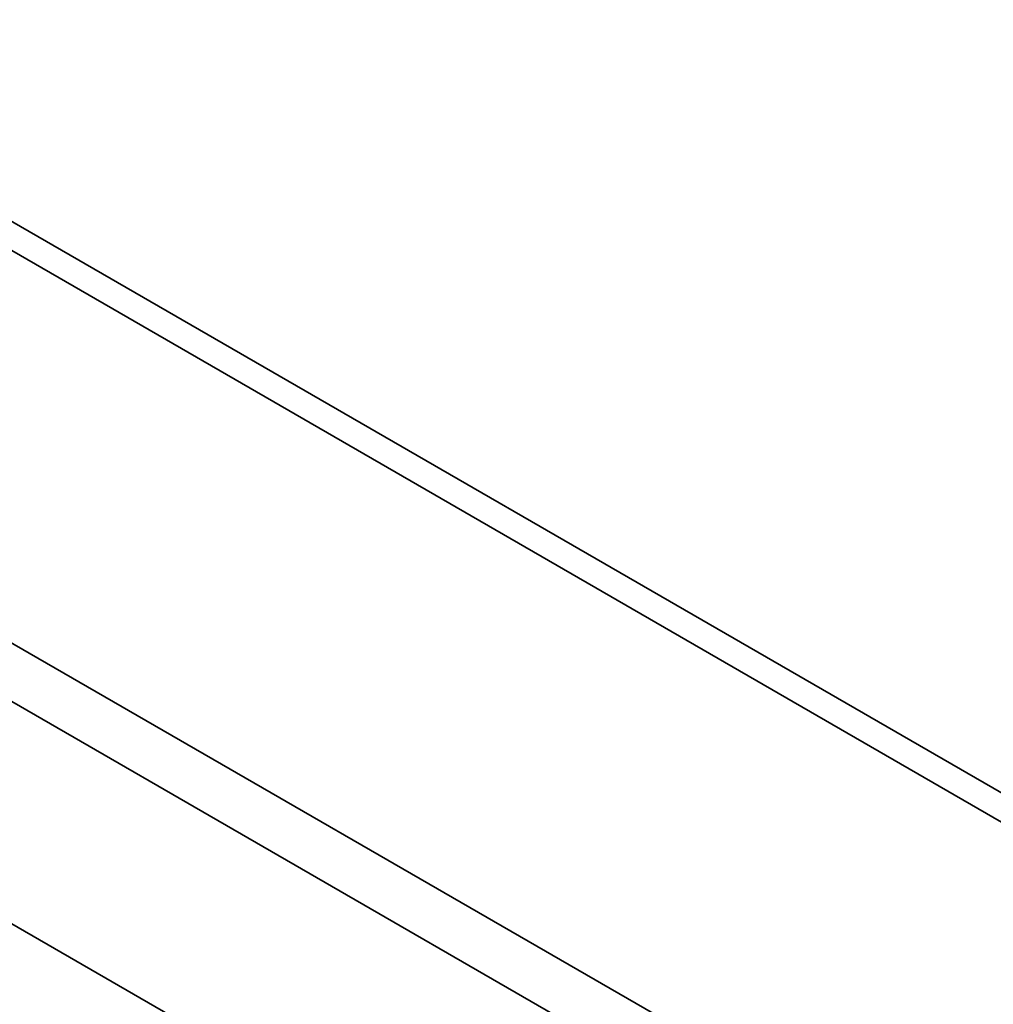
# Model space of a CAD drawing. Header units: millimetres. Extents: x 0 to 420, y 0 to 297.
# Tile 91 of 119: x 292 to 305, y 127 to 140. Entities that reach past the tile are written whole.
import ezdxf

# ---------------------------------------------------------------- set-up
doc = ezdxf.new("R2010")
doc.units = ezdxf.units.MM

msp = doc.modelspace()

# ---------------------------------------------------------------- linework, layer by layer
at = {"color": 7, "linetype": 'Continuous', "lineweight": 35}
for p, q in [((257.2997, 151.9982), (338.3873, 105.1874)), ((338.0691, 104.6363), (256.9816, 151.4471)), ((291.7535, 137.4151), (308.2291, 127.904)), ((307.9463, 127.6999), (291.4, 137.2519)), ((288.3896, 130.519), (297.8825, 125.0388))]:
    msp.add_line(p, q, dxfattribs=at)

doc.saveas('drawing.dxf')
